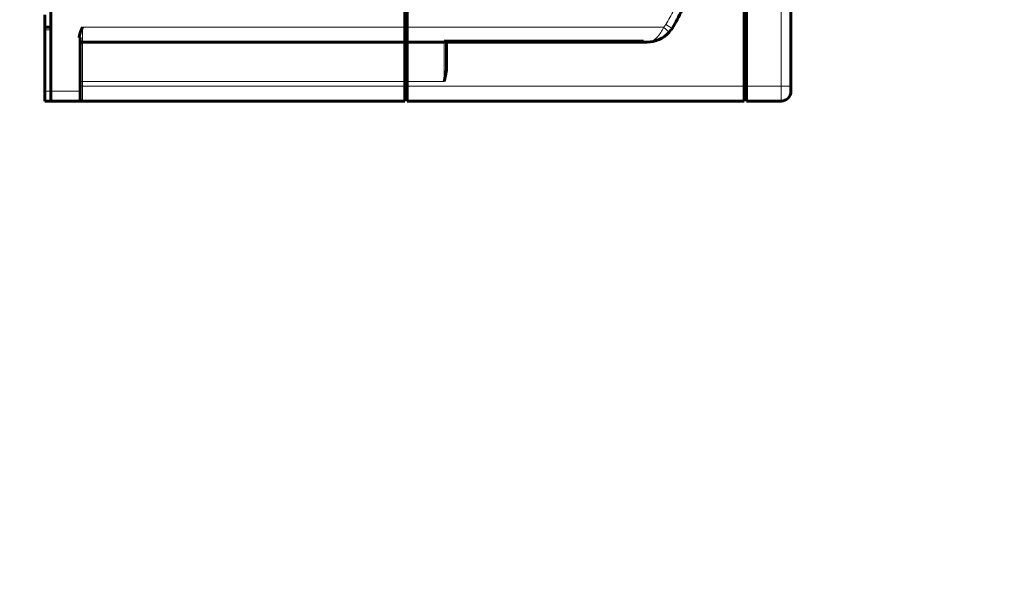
# Model space of a CAD drawing. Header units: millimetres. Extents: x 0 to 420, y 0 to 594.
# Tile 14 of 34: x 220 to 420, y 0 to 117. Entities that reach past the tile are written whole.
import ezdxf

# ---------------------------------------------------------------- set-up
doc = ezdxf.new("R2010")
doc.units = ezdxf.units.MM
doc.linetypes.add('K5LT_BASIC', pattern=[0])
doc.linetypes.add('K5LT_THIN', pattern=[0])
doc.layers.add('Системный слой', color=7, linetype='Continuous')

# ---------------------------------------------------------------- blocks, each defined once
blk = doc.blocks.new('U61')
at = {"layer": 'Системный слой', "color": 150, "linetype": 'K5LT_BASIC', "lineweight": 60, "true_color": 0x0080ff}
for start, end in [(90, 179.997), (180.0019, 180.0127)]:
    blk.add_arc((232.61, 112.25), 0.5, start, end, dxfattribs=at)
blk = doc.blocks.new('U62')
at = {"layer": 'Системный слой', "color": 150, "linetype": 'K5LT_BASIC', "lineweight": 60, "true_color": 0x0080ff}
for p, q in [((232.11, 101.75), (232.11, 102.75)), ((232.11, 100.95), (232.11, 101.75))]:
    blk.add_line(p, q, dxfattribs=at)
blk = doc.blocks.new('U63')
at = {"layer": 'Системный слой', "color": 150, "linetype": 'K5LT_BASIC', "lineweight": 60, "true_color": 0x0080ff}
for q in [(231.91, 100.75), (232.61, 100.75)]:
    blk.add_line((232.61, 100.75), q, dxfattribs=at)
blk = doc.blocks.new('U64')
at = {"layer": 'Системный слой', "color": 150, "linetype": 'K5LT_BASIC', "lineweight": 60, "true_color": 0x0080ff}
for p, q in [((231.91, 100.75), (231.91, 100.75)), ((232.61, 100.75), (232.24, 100.75))]:
    blk.add_line(p, q, dxfattribs=at)
blk = doc.blocks.new('U66')
at = {"layer": 'Системный слой', "color": 150, "linetype": 'K5LT_BASIC', "lineweight": 60, "true_color": 0x0080ff}
for p, q in [((232.11, 101.74), (232.11, 101.75)), ((232.11, 100.95), (232.11, 101.74))]:
    blk.add_line(p, q, dxfattribs=at)
blk = doc.blocks.new('U68')
at = {"layer": 'Системный слой', "color": 150, "linetype": 'K5LT_BASIC', "lineweight": 60, "true_color": 0x0080ff}
for p, q in [((232.11, 101.74), (232.11, 101.75)), ((232.11, 101.01), (232.11, 101.74))]:
    blk.add_line(p, q, dxfattribs=at)

msp = doc.modelspace()

# ---------------------------------------------------------------- linework, layer by layer
at = {"layer": 'Системный слой', "color": 150, "linetype": 'K5LT_BASIC', "lineweight": 60, "true_color": 0x0080ff}
for p, q in [((226.112, 288.745), (226.112, 102.745)), ((298.112, 115.745), (298.112, 275.902)), ((298.612, 115.745), (298.612, 275.745)), ((376.612, 175.245), (376.612, 103.745)), ((367.112, 173.745), (367.112, 103.745)), ((367.612, 103.745), (367.612, 173.745)), ((224.912, 118.245), (224.912, 115.745)), ((226.112, 115.745), (224.912, 115.745)), ((224.912, 115.745), (224.912, 115.245)), ((224.912, 115.245), (224.912, 102.745)), ((226.112, 102.745), (226.112, 115.245)), ((298.112, 115.745), (298.112, 112.745)), ((298.612, 112.745), (298.612, 115.745)), ((232.112, 102.745), (232.112, 113.645)), ((232.112, 113.645), (232.112, 102.745)), ((232.112, 113.631), (232.112, 113.139)), ((232.612, 112.745), (298.112, 112.745)), ((298.112, 113.045), (298.612, 113.045)), ((298.112, 112.745), (298.112, 104.745)), ((298.612, 104.745), (298.612, 112.745)), ((298.612, 112.745), (306.112, 112.745)), ((346.448, 112.909), (306.275, 112.909)), ((306.612, 107.618), (306.612, 112.909)), ((306.612, 112.745), (346.612, 112.745)), ((346.612, 112.745), (347.378, 112.745)), ((298.112, 103.745), (298.112, 104.745)), ((298.612, 103.745), (298.612, 104.745)), ((224.912, 102.745), (224.912, 100.745)), ((226.112, 100.745), (226.112, 102.745)), ((226.112, 102.745), (226.112, 100.745)), ((232.112, 100.945), (232.112, 102.745)), ((232.112, 101.745), (232.112, 102.745)), ((232.112, 100.945), (232.112, 102.745)), ((298.112, 103.745), (298.112, 100.745)), ((298.612, 100.745), (298.612, 103.745)), ((367.112, 100.745), (367.112, 103.745)), ((367.612, 100.745), (367.612, 103.745)), ((376.612, 102.745), (376.612, 103.745)), ((226.112, 100.745), (224.912, 100.745)), ((226.112, 100.745), (231.912, 100.745)), ((231.912, 100.745), (232.595, 100.745)), ((231.913, 100.745), (231.912, 100.745)), ((232.6, 100.745), (231.912, 100.745)), ((231.913, 100.745), (231.913, 100.745)), ((232.112, 100.945), (232.112, 101.745)), ((232.112, 101.006), (232.112, 101.745)), ((232.112, 100.945), (232.112, 101.741)), ((232.112, 101.741), (232.112, 101.274)), ((232.112, 101.268), (232.112, 101.741)), ((298.112, 100.745), (232.612, 100.745)), ((298.112, 101.045), (298.612, 101.045)), ((298.612, 100.745), (367.112, 100.745)), ((367.112, 101.045), (367.612, 101.045)), ((374.612, 100.745), (367.612, 100.745))]:
    msp.add_line(p, q, dxfattribs=at)
at = {"layer": 'Системный слой', "color": 7, "linetype": 'K5LT_THIN', "lineweight": 18}
for p, q in [((374.612, 175.245), (374.612, 103.745)), ((351.177, 116.333), (352.443, 115.529)), ((226.112, 115.245), (224.912, 115.245)), ((232.612, 115.745), (232.612, 112.745)), ((232.612, 115.745), (298.112, 115.745)), ((298.612, 115.745), (298.112, 115.745)), ((298.612, 115.745), (350.732, 115.745)), ((351.85, 114.745), (350.732, 115.745)), ((231.912, 113.645), (232.112, 113.645)), ((231.912, 102.745), (231.912, 113.645)), ((232.612, 104.745), (232.612, 112.745)), ((306.112, 112.745), (306.112, 112.942)), ((306.112, 112.942), (346.612, 112.942)), ((306.112, 112.745), (306.112, 104.745)), ((346.612, 112.942), (346.612, 112.745)), ((232.612, 104.745), (232.112, 104.745)), ((232.612, 104.745), (232.612, 103.745)), ((298.112, 104.745), (232.612, 104.745)), ((298.612, 104.745), (298.112, 104.745)), ((306.112, 104.745), (298.612, 104.745)), ((226.112, 102.745), (224.912, 102.745)), ((226.112, 102.745), (231.912, 102.745)), ((231.912, 100.745), (231.912, 102.745)), ((232.112, 102.745), (231.912, 102.745)), ((232.612, 103.745), (232.112, 103.745)), ((232.612, 103.745), (232.612, 100.745)), ((298.112, 103.745), (232.612, 103.745)), ((298.612, 103.745), (298.112, 103.745)), ((367.112, 103.745), (298.612, 103.745)), ((367.612, 103.745), (367.112, 103.745)), ((374.612, 103.745), (367.612, 103.745)), ((374.612, 103.745), (376.612, 103.745)), ((374.612, 103.745), (374.612, 100.745))]:
    msp.add_line(p, q, dxfattribs=at)
at = {"layer": 'Системный слой', "color": 150, "linetype": 'K5LT_BASIC', "lineweight": 60, "true_color": 0x0080ff}
for centre, radius, start, end in [((347.378, 118.745), 6, 270, 318.18969), ((347.378, 118.745), 6, 318.18969, 327.59026), ((232.612, 112.245), 0.5, 90, 180.00004), ((306.112, 113.245), 0.5, 270, 317.78273), ((346.612, 113.245), 0.5, 222.21727, 270), ((374.612, 102.745), 2, 270, 0), ((231.912, 100.945), 0.2, 270, 0.0047), ((231.912, 100.945), 0.2, 270, 0.00141), ((231.912, 100.945), 0.2, 270, 270.25386), ((231.912, 100.945), 0.2, 270.22618, 270.25222), ((231.912, 100.945), 0.2, 270.22618, 270.25222)]:
    msp.add_arc(centre, radius, start, end, dxfattribs=at)
at = {"layer": 'Системный слой', "color": 7, "linetype": 'K5LT_THIN', "lineweight": 18}
for points, knots in [([(351.177, 116.333), (351.751, 117.237), (352.281, 118.194), (352.784, 119.236), (352.8, 119.27), (353.267, 120.246), (353.676, 121.225), (354.066, 122.305), (354.09, 122.375), (354.474, 123.459), (354.789, 124.511), (355.07, 125.631), (355.079, 125.667), (355.348, 126.754), (355.569, 127.85), (355.756, 129.006), (355.759, 129.025), (355.932, 130.104), (356.07, 131.216), (356.178, 132.395), (356.18, 132.416), (356.278, 133.499), (356.349, 134.629), (356.397, 135.832), (356.397, 135.842), (356.438, 136.899), (356.461, 138.033), (356.466, 139.263), (356.466, 139.274), (356.47, 140.272), (356.462, 141.418), (356.442, 142.722)], [0, 0, 0, 0, 0.1210938, 0.1210938, 0.125, 0.125, 0.2421875, 0.2421875, 0.25, 0.25, 0.3710938, 0.3710938, 0.375, 0.375, 0.4980469, 0.4980469, 0.5, 0.5, 0.6230469, 0.6230469, 0.625, 0.625, 0.7490234, 0.7490234, 0.75, 0.75, 0.8740234, 0.8740234, 0.875, 0.875, 1, 1, 1, 1]), ([(232.112, 113.645), (232.112, 113.816), (232.131, 113.99), (232.192, 114.339), (232.234, 114.514), (232.376, 115.04), (232.494, 115.393), (232.612, 115.745)], [0, 0, 0, 0, 0.25, 0.25, 0.5, 0.5, 1, 1, 1, 1]), ([(347.378, 112.745), (347.552, 112.745), (347.726, 112.765), (347.988, 112.826), (348.076, 112.852), (348.207, 112.899), (348.273, 112.924), (348.338, 112.953), (348.382, 112.972), (348.403, 112.982), (348.608, 113.08), (348.778, 113.186), (349.012, 113.359), (349.087, 113.419), (349.195, 113.512), (349.247, 113.559), (349.307, 113.614), (349.332, 113.638), (349.348, 113.654), (349.355, 113.661), (349.665, 113.966), (349.934, 114.316), (350.397, 115.046), (350.586, 115.411), (350.732, 115.745)], [0, 0, 0, 0, 0.125, 0.125, 0.1875, 0.1875, 0.21875, 0.234375, 0.234375, 0.25, 0.25, 0.375, 0.375, 0.4375, 0.4375, 0.46875, 0.484375, 0.4921875, 0.4921875, 0.5, 0.5, 0.75, 0.75, 1, 1, 1, 1]), ([(232.612, 100.745), (232.574, 100.745), (232.498, 100.75), (232.388, 100.769), (232.292, 100.798), (232.214, 100.832), (232.158, 100.869), (232.122, 100.906), (232.112, 100.931), (232.112, 100.944), (232.112, 100.945)], [0, 0, 0, 0, 0.1602086, 0.3252893, 0.4821885, 0.6246657, 0.7560726, 0.8771327, 0.9879397, 1, 1, 1, 1])]:
    msp.add_open_spline(points, degree=3, knots=knots, dxfattribs=at)
at = {"layer": 'Системный слой', "color": 150, "linetype": 'K5LT_BASIC', "lineweight": 60, "true_color": 0x0080ff}
for points, knots in [([(352.443, 115.529), (353.198, 116.719), (354.677, 119.491), (356.399, 124.253), (357.537, 129.933), (357.996, 136.198), (357.976, 140.53), (357.942, 142.745)], [0, 0, 0, 0, 0.147635, 0.3292164, 0.5328143, 0.7599977, 1, 1, 1, 1]), ([(231.912, 113.645), (231.914, 113.763), (231.924, 113.882), (231.949, 114.041), (231.956, 114.083), (231.993, 114.268), (232.037, 114.425), (232.1, 114.605), (232.104, 114.617), (232.151, 114.747), (232.203, 114.878), (232.285, 115.068), (232.307, 115.119), (232.416, 115.361), (232.51, 115.554), (232.612, 115.745)], [0, 0, 0, 0, 0.1875, 0.1875, 0.25, 0.25, 0.484375, 0.484375, 0.5, 0.5, 0.6875, 0.6875, 0.75, 0.75, 1, 1, 1, 1]), ([(306.112, 112.942), (306.157, 112.924), (306.197, 112.916), (306.247, 112.91), (306.262, 112.909), (306.275, 112.909)], [0, 0, 0, 0, 0.125, 0.125, 0.18615781, 0.18615781, 0.18615781, 0.18615781]), ([(306.112, 104.745), (306.197, 105.088), (306.272, 105.386), (306.359, 105.767), (306.385, 105.883), (306.418, 106.041), (306.433, 106.116), (306.45, 106.204), (306.458, 106.244), (306.462, 106.265), (306.462, 106.266), (306.564, 106.802), (306.612, 107.256), (306.612, 107.618)], [0, 0, 0, 0, 0.25, 0.25, 0.375, 0.375, 0.4375, 0.46875, 0.4960938, 0.4960938, 0.5, 0.5, 1, 1, 1, 1]), ([(231.912, 100.745), (231.912, 100.745), (231.913, 100.745), (231.913, 100.745), (231.913, 100.745), (231.913, 100.745), (231.913, 100.745), (231.913, 100.745), (231.913, 100.745), (231.913, 100.745), (231.913, 100.745), (231.913, 100.745), (231.913, 100.745), (231.913, 100.745), (231.913, 100.745), (231.913, 100.745), (231.913, 100.745), (231.913, 100.745), (231.913, 100.745), (231.913, 100.745), (231.913, 100.745), (231.914, 100.745), (231.914, 100.745), (231.914, 100.745), (231.914, 100.745), (231.914, 100.745), (231.914, 100.745), (231.914, 100.745), (231.914, 100.745), (231.914, 100.745), (231.914, 100.745), (231.914, 100.745), (231.914, 100.745), (231.914, 100.745), (231.914, 100.745), (231.914, 100.745), (231.914, 100.745), (231.915, 100.745), (231.915, 100.745), (231.915, 100.745), (231.915, 100.745), (231.915, 100.745), (231.915, 100.745), (231.916, 100.745), (231.916, 100.745), (231.916, 100.745), (231.917, 100.745), (231.917, 100.745), (231.918, 100.745), (231.918, 100.745), (231.919, 100.745), (231.92, 100.745), (231.92, 100.745), (231.921, 100.745), (231.921, 100.745), (231.922, 100.746), (231.922, 100.746), (231.924, 100.746), (231.925, 100.746), (231.93, 100.746), (231.934, 100.746), (231.944, 100.748), (231.951, 100.749), (231.968, 100.753), (231.978, 100.756), (231.998, 100.764), (232.007, 100.769), (232.025, 100.78), (232.034, 100.787), (232.05, 100.801), (232.058, 100.808), (232.065, 100.817), (232.066, 100.818), (232.067, 100.82), (232.068, 100.82), (232.068, 100.821)], [0, 0, 0, 0, 0.3843188, 0.3843188, 0.7686376, 0.7686376, 1.1529564, 1.1529564, 1.1573348, 1.1573348, 1.3721934, 1.3721934, 1.4259081, 1.4259081, 1.4796228, 1.4796228, 1.5333374, 1.5333374, 1.5870521, 1.5870521, 1.6270627, 1.6270627, 1.6670734, 1.6670734, 1.6741555, 1.6741555, 1.7070841, 1.7070841, 1.7475233, 1.7475233, 1.7879624, 1.7879624, 1.8172747, 1.8172747, 1.8284016, 1.8284016, 1.919106, 1.919106, 2.0098105, 2.0098105, 2.040641, 2.040641, 2.1005149, 2.1005149, 2.1912193, 2.1912193, 2.2818863, 2.2818863, 2.365681, 2.365681, 2.4632205, 2.4632205, 2.6298688, 2.6298688, 2.6874682, 2.6874682, 2.7666895, 2.7666895, 3.1359637, 3.1359637, 4.0329547, 4.0329547, 5.8269366, 5.8269366, 8.4371085, 8.4371085, 11.1054697, 11.1054697, 13.8142365, 13.8142365, 16.5415406, 16.5415406, 16.8453684, 16.8453684, 17, 17, 17, 17])]:
    msp.add_open_spline(points, degree=3, knots=knots, dxfattribs=at)
at = {"layer": 'Системный слой', "color": 7, "linetype": 'K5LT_THIN', "lineweight": 18}
msp.add_rational_spline([(351.177, 116.333), (351.045, 116.125), (350.896, 115.929), (350.732, 115.745)], [1, 0.997758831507, 0.997758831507, 1], degree=3, dxfattribs=at)
at = {"layer": 'Системный слой', "color": 150, "linetype": 'K5LT_BASIC', "lineweight": 60, "true_color": 0x0080ff}
msp.add_open_spline([(346.448, 112.909), (346.489, 112.909), (346.544, 112.916), (346.612, 112.942)], degree=3, dxfattribs=at)

# ---------------------------------------------------------------- block references
at = {"layer": 'Системный слой'}
for name in ['U61', 'U62', 'U63', 'U64', 'U66', 'U68']:
    msp.add_blockref(name, (0, 0), dxfattribs=at)

doc.saveas('drawing.dxf')
